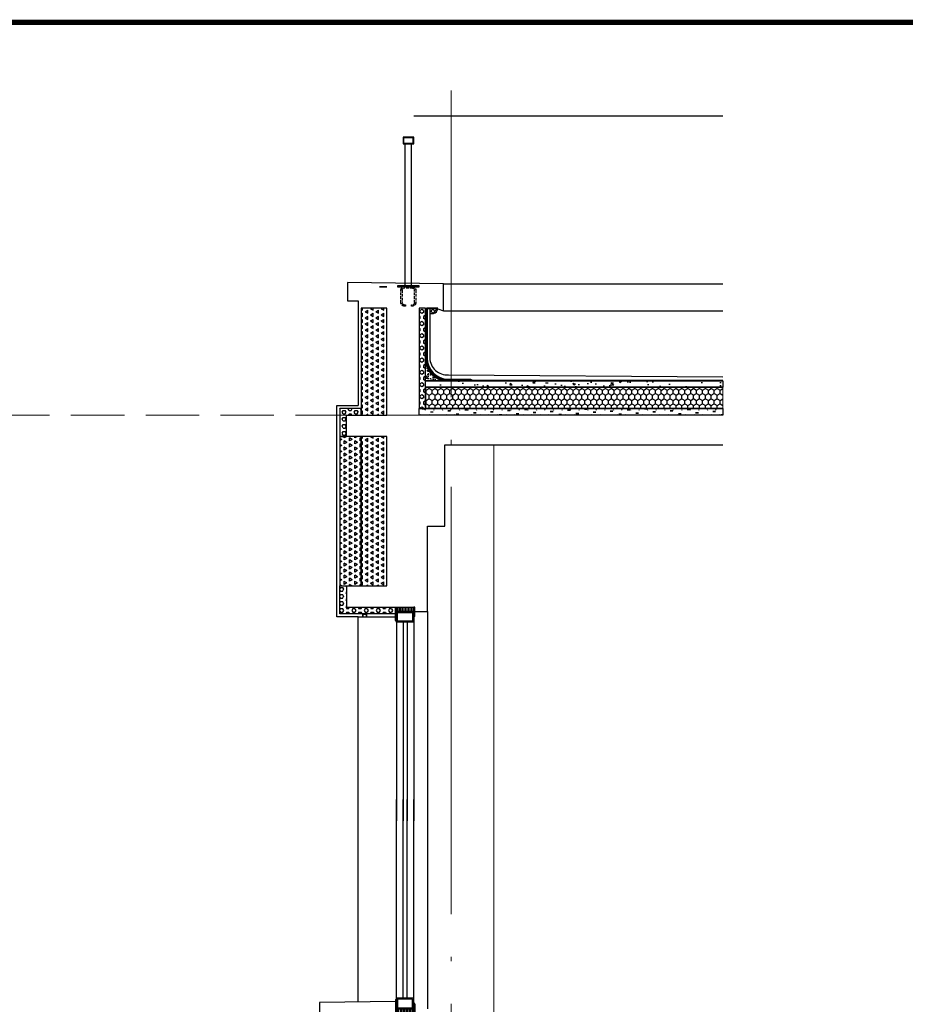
# Model space of a CAD drawing. Extents: x 447288 to 563800, y -194684 to 241749.
# Tile 39 of 91: x 468149 to 472292, y -140130 to -135521. Entities that reach past the tile are written whole.
import ezdxf

# ---------------------------------------------------------------- set-up
doc = ezdxf.new("R2010")
doc.units = 0
doc.header["$LTSCALE"] = 1000
doc.linetypes.add('DASH', pattern=[0.35, 0.25, -0.1])
doc.linetypes.add('DOTE', pattern=[2.4200000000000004, 2, -0.2, 0.02, -0.2])
doc.layers.get('0').update_dxf_attribs({"lineweight": 20})
doc.layers.add('A-ASIS', color=115, linetype='DASH', lineweight=0, plot=False)
for name, color, linetype in [('A-ELEV-THIN', 7, 'Continuous'), ('A-ELEV-WIN1', 135, 'Continuous'), ('A-FACE', 7, 'Continuous'), ('A-GLAZ-MULL', 135, 'Continuous'), ('A-HRAL', 3, 'Continuous'), ('A-OVER', 7, 'Continuous'), ('A-WATER-LAYER', 7, 'Continuous'), ('fill', 252, 'Continuous'), ('PUB_HATCH', 8, 'Continuous'), ('PUB_TITLE', 4, 'Continuous'), ('SURFACE', 6, 'Continuous'), ('详图填充-建筑用保温砂浆', 8, 'Continuous'), ('详图填充-细石混凝土、混凝土', 8, 'Continuous'), ('详图现充-水泥砂浆', 8, 'Continuous')]:
    doc.layers.add(name, color=color, linetype=linetype)
for name, color, linetype, lineweight in [('DOTE', 10, 'DOTE', 9), ('详图填充-防水层', 126, 'Continuous', 200), ('防水', 124, 'Continuous', 0)]:
    doc.layers.add(name, color=color, linetype=linetype, lineweight=lineweight)

# ---------------------------------------------------------------- blocks, each defined once
blk = doc.blocks.new('A$C5B8A4F07')
at = {"layer": 'A-OVER'}
for p, q in [((3.500000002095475, -3.000000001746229), (3.500000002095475, -17.0000000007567)), ((10.50000000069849, -17.0000000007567), (10.50000000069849, -3.000000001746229)), ((17.50000000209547, -3.000000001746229), (17.50000000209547, -17.0000000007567)), ((24.50000000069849, -17.0000000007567), (24.50000000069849, -3.000000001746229)), ((31.50000000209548, -3.000000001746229), (31.50000000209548, -17.0000000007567)), ((38.50000000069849, -17.0000000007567), (38.50000000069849, -3.000000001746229)), ((45.50000000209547, -3.000000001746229), (45.50000000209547, -17.0000000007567)), ((52.50000000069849, -17.0000000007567), (52.50000000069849, -3.000000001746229)), ((59.50000000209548, -3.000000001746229), (59.50000000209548, -17.0000000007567)), ((66.50000000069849, -17.0000000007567), (66.50000000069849, -3.000000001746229)), ((73.50000000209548, -3.000000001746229), (73.50000000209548, -17.0000000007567))]:
    blk.add_line(p, q, dxfattribs=at)
for centre, major_axis, ratio, start_param, end_param in [((77.00000000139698, -3.000000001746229), (-3.499999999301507, 3.464245e-10), 0.8571428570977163, 3.682692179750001, 6.28318530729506), ((3.0267984e-09, -17.0000000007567), (-3.499999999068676, 5.55234e-11), 0.8571428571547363, 1.570796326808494, 3.1415926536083), ((7.000000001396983, -3.000000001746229), (-3.499999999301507, 3.464245e-10), 0.8571428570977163, 3.141592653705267, 6.28318530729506), ((14, -17.0000000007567), (3.499999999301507, 3.671023e-10), 0.8571428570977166, 3.141592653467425, 4.712388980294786), ((14.0000000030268, -17.0000000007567), (-3.499999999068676, 5.55234e-11), 0.8571428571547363, 1.570796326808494, 3.1415926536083), ((21.00000000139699, -3.000000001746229), (-3.499999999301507, 3.464245e-10), 0.8571428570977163, 3.141592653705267, 6.28318530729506), ((28, -17.0000000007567), (3.499999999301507, 3.671023e-10), 0.8571428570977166, 3.141592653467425, 4.712388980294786), ((28.0000000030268, -17.0000000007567), (-3.499999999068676, 5.55234e-11), 0.8571428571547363, 1.570796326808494, 3.1415926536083), ((35.00000000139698, -3.000000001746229), (-3.499999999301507, 3.464245e-10), 0.8571428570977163, 3.141592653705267, 6.28318530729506), ((42, -17.0000000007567), (3.499999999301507, 3.671023e-10), 0.8571428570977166, 3.141592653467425, 4.712388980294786), ((42.00000000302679, -17.0000000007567), (-3.499999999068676, 5.55234e-11), 0.8571428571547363, 1.570796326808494, 3.1415926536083), ((49.00000000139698, -3.000000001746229), (-3.499999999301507, 3.464245e-10), 0.8571428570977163, 3.141592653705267, 6.28318530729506), ((56, -17.0000000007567), (3.499999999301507, 3.671023e-10), 0.8571428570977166, 3.141592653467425, 4.712388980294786), ((56.0000000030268, -17.0000000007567), (-3.499999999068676, 5.55234e-11), 0.8571428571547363, 1.570796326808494, 3.1415926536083), ((63.00000000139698, -3.000000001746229), (-3.499999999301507, 3.464245e-10), 0.8571428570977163, 3.141592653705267, 6.28318530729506), ((70, -17.0000000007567), (3.499999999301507, 3.671023e-10), 0.8571428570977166, 3.141592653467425, 4.712388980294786), ((70.0000000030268, -17.0000000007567), (-3.499999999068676, 5.55234e-11), 0.8571428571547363, 1.570796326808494, 3.1415926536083)]:
    blk.add_ellipse(centre, major_axis=major_axis, ratio=ratio, start_param=start_param, end_param=end_param, dxfattribs=at)
blk = doc.blocks.new('A$C768061CF')
at = {"layer": '防水'}
h = blk.add_hatch(color=256, dxfattribs=at)
edge = h.paths.add_edge_path()
edge.add_line((5, 1.55705493e-08), (5, 70.00000001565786))
edge.add_arc((-4.692196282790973, 70.38075277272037), 9.699672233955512, 298.93047216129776, 357.75032269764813, ccw=False)
edge.add_line((0, 61.89152810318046), (0, 1.55705493e-08))
edge.add_line((0, 1.55705493e-08), (5, 1.55705493e-08))
h = blk.add_hatch(color=256, dxfattribs=at)
edge = h.paths.add_edge_path()
edge.add_line((85, 1.55705493e-08), (85, 49.44352616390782))
edge.add_arc((94.69219628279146, 49.82427892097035), 9.699672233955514, 182.2496773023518, 241.0695278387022)
edge.add_line((90, 41.33505425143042), (90, 1.55705493e-08))
edge.add_line((90, 1.55705493e-08), (85, 1.55705493e-08))
at = {"layer": 'A-ELEV-WIN1'}
for points in [[(5, 20.00000000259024), (85, 20.00000000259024), (85, 70.00000000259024), (5, 70.00000000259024)], [(5, 20.00000000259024), (85, 20.00000000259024), (85, 70.00000000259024), (5, 70.00000000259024)], [(10, 25.00000000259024), (80, 25.00000000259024), (80, 65.00000000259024), (10, 65.00000000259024)]]:
    blk.add_lwpolyline(points, close=True, dxfattribs=at)
at = {"layer": 'A-OVER'}
for points in [[(5, 1.55705493e-08), (5, 70.00000001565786, -0.262437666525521), (0, 61.89152810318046), (0, 1.55705493e-08)], [(85, 1.55705493e-08), (85, 49.44352616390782, 0.262437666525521), (90, 41.33505425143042), (90, 1.55705493e-08)]]:
    blk.add_lwpolyline(points, format="xyb", close=True, dxfattribs=at)
at = {"layer": 'PUB_HATCH'}
blk.add_line((85, 20.00000001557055), (85, 1.55705493e-08), dxfattribs=at)
at = {"layer": 'A-OVER'}
blk.add_blockref('A$C5B8A4F07', (4.999999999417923, 19.99999999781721), dxfattribs=at)
blk = doc.blocks.new('*U141')
blk.add_lwpolyline([(-45.00000000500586, 0), (45.00000000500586, 0)])
at = {"layer": 'A-ELEV-WIN1'}
for p, q in [((-39.99999999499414, 70.0000000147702), (-40.00000005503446, 999.9999999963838)), ((-9.999999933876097, 70.00000001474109), (-10.00000002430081, 999.9999999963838)), ((10.0000000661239, 70.00000001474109), (9.999999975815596, 999.9999999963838)), ((40.00000000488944, 70.0000000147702), (39.99999994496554, 999.9999999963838))]:
    blk.add_line(p, q, dxfattribs=at)
at = {"layer": 'A-OVER'}
blk.add_blockref('A$C768061CF', (-44.99999999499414, 1.2179953e-08), dxfattribs=at)
blk = doc.blocks.new('*U278')
at = {"layer": 'fill'}
h = blk.add_hatch(dxfattribs=at)
h.set_pattern_fill('TRIANG', color=256, scale=10, angle=90, style=0)
h.set_pattern_definition([(150, (0, 4657.930307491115), (-24.74667295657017, -14.28749487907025), [14.2875, -14.2875]), (210, (0, 4657.930307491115), (-2.9565701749e-06, -28.57499487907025), [14.2875, -14.2875]), (90, (-12.37335, 4650.786557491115), (-24.74667, 14.2875), [14.2875, -14.2875])])
h.paths.add_polyline_path([(-20, 2629.103908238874), (100, 2629.103908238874), (100, 2128.826399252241), (-20, 2128.826399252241)])
at = {"layer": 'SURFACE'}
blk.add_lwpolyline([(-20, 2629.103908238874), (100, 2629.103908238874), (100, 2128.826399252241), (-20, 2128.826399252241)], close=True, dxfattribs=at)
blk = doc.blocks.new('*U279')
at = {"layer": 'PUB_HATCH'}
h = blk.add_hatch(dxfattribs=at)
h.set_pattern_fill('ANSI37', color=256, scale=8)
h.set_pattern_definition([(45, (-692676.0292068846, -203303.9755433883), (-8.980256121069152, 8.980256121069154), []), (135, (-692676.0292068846, -203303.9755433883), (-8.980256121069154, -8.980256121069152), [])])
edge = h.paths.add_edge_path()
edge.add_line((-49.99999869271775, 505.5544469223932), (-67.21776161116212, 505.5544458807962))
edge.add_arc((-65.37773027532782, 527.3301697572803), 21.85332619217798, 181.9986773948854, 265.17002595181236, ccw=False)
edge.add_line((-87.21776161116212, 526.5680043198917), (-50.00000000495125, 526.5680040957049))
edge.add_line((-50.00000000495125, 526.5680040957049), (-49.99999869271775, 505.5544469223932))
h = blk.add_hatch(dxfattribs=at)
h.set_pattern_fill('HONEY', color=256, scale=10, angle=90)
h.set_pattern_definition([(90, (-33877.37364426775, -18018.3046408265), (-13.74815, 23.8125), [15.875, -31.75]), (210, (-33877.37364426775, -18018.3046408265), (-13.74815492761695, -23.81249715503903), [15.875, -31.75]), (150, (-33877.37364426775, -18018.3046408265), (-27.49630492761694, 2.8449609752e-06), [-31.75, 15.875])])
h.paths.add_polyline_path([(-30.00000000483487, 159.9295657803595), (-1421.40381191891, 159.9295657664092), (-1421.403811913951, 59.92956576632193), (-29.99999999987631, 59.92956578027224)])
h = blk.add_hatch(dxfattribs=at)
h.set_pattern_fill('焦渣矿渣', color=256, scale=10)
h.set_pattern_definition([(0, (-32697.25852809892, -17968.23420659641), (20, 34.64), [4, -36]), (300, (-32697.25852809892, -17968.23420659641), (39.99911998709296, -0.0005080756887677), [4, -36]), (240, (-32693.25852809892, -17968.23420659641), (19.99911998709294, -34.64050807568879), [4, -36]), (270, (-32681.25852809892, -17968.23420659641), (40, -20.00000000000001), [6, -28.64]), (270, (-32677.25852809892, -17968.23420659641), (40, -20.00000000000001), [6, -28.64]), (270, (-32673.25852809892, -17968.23420659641), (40, -20.00000000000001), [6, -28.64])])
h.paths.add_polyline_path([(0, 59.92956576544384), (-1421.403811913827, 59.92956576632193), (-1421.403811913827, 30.00000000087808), (0, 30)])
at = {"layer": '详图填充-建筑用保温砂浆'}
h = blk.add_hatch(dxfattribs=at)
h.set_pattern_fill('HEX', color=256, scale=10, angle=270, style=0)
h.set_pattern_definition([(270, (-32335.87757660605, -18038.81799765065), (16.49778, -3e-15), [9.525, -19.05]), (29.99999999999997, (-32335.87757660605, -18038.81799765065), (-8.248889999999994, 14.28749658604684), [9.525, -19.05]), (330, (-32335.87757660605, -18048.34299765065), (8.248890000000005, 14.28749658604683), [9.525, -19.05])])
h.paths.add_polyline_path([(-30.00000000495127, 529.6754892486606), (-4.9512622e-09, 529.6754892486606), (0, 59.92956576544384), (-30, 59.92956576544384)])
at = {"layer": '详图填充-细石混凝土、混凝土'}
h = blk.add_hatch(dxfattribs=at)
h.set_pattern_fill('混凝土', color=256, scale=5)
h.set_pattern_definition([(50, (-467555.8775766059, -289973.8046408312), (35.86300913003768, -3.137606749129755), [3.75, -41.25]), (355, (-467555.8775766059, -289973.8046408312), (-6.93756668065, 37.6096066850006), [3, -33]), (100.4514, (-467552.8889926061, -289974.0661078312), (28.92546908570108, 34.47197710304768), [3.1870095, -35.0571056]), (46.18420000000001, (-467555.8775766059, -289963.8046408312), (53.36205243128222, -8.275950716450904), [5.624999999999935, -61.87499999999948]), (96.6356, (-467551.430739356, -289964.4943061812), (46.73313527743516, 48.70589354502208), [4.780514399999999, -52.58565]), (351.1842000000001, (-467555.8775766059, -289963.8046408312), (46.73309725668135, 48.70593004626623), [4.5, -49.5]), (21, (-467550.877576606, -289966.3046408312), (29.84535260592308, -20.13094453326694), [3.75, -41.25]), (326, (-467550.877576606, -289966.3046408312), (12.16576659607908, 36.25750225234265), [3, -33]), (71.4514, (-467548.3904649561, -289967.9822211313), (42.01113142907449, 16.12652483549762), [3.1870095, -35.0571056]), (37.5, (-467555.8775766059, -289973.8046408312), (0.6079927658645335, 16.64469269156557), [0, -32.6, 0, -33.5, 0, -33.125]), (7.499999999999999, (-467555.8775766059, -289973.8046408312), (13.15347687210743, 19.72058559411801), [0, -19.1, 0, -31.85, 0, -12.625]), (327.5, (-467567.027576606, -289973.8046408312), (26.69112180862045, -1.127743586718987), [0, -12.5, 0, -39, 0, -51.75]), (317.5, (-467572.027576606, -289973.8046408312), (29.15930846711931, 5.005249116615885), [0, -16.25, 0, -25.9, 0, -36.75])])
edge = h.paths.add_edge_path()
edge.add_line((-130.0000000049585, 189.9295657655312), (-30.00000000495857, 189.9295657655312))
edge.add_line((-30.00000000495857, 189.9295657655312), (-30.00000000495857, 289.9295657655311))
edge.add_arc((-130.0000000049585, 289.9295657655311), 100, -90, 0, ccw=False)
h = blk.add_hatch(dxfattribs=at)
h.set_pattern_fill('混凝土', color=256, scale=15)
h.set_pattern_definition([(50, (-361.3809515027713, -80.3297145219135), (107.589027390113, -9.412820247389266), [11.25, -123.75]), (355, (-361.3809515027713, -80.3297145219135), (-20.81270004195, 112.8288200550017), [9, -99]), (100.4514, (-352.4151995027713, -81.1141155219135), (86.77640725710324, 103.415931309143), [9.5610285, -105.1713168]), (46.1842, (-361.3809515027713, -50.3297145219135), (160.0861572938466, -24.82785214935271), [16.875, -185.625]), (96.6356, (-348.0404397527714, -52.39871057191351), (140.1994058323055, 146.1176806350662), [14.3415432, -157.75695]), (351.1842000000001, (-361.3809515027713, -50.3297145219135), (140.1992917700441, 146.1177901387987), [13.5, -148.5]), (21, (-346.3809515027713, -57.8297145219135), (89.53605781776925, -60.39283359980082), [11.25, -123.75]), (326, (-346.3809515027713, -57.8297145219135), (36.49729978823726, 108.7725067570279), [9, -99]), (71.4514, (-338.9196165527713, -62.86245542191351), (126.0333942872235, 48.37957450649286), [9.5610285, -105.1713168]), (37.5, (-361.3809515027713, -80.3297145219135), (1.8239782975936, 49.93407807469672), [0, -97.80000000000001, 0, -100.5, 0, -99.375]), (7.499999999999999, (-361.3809515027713, -80.3297145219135), (39.46043061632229, 59.16175678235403), [0, -57.3, 0, -95.54999999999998, 0, -37.875]), (327.5, (-394.8309515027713, -80.3297145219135), (80.07336542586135, -3.383230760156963), [0, -37.5, 0, -117, 0, -155.25]), (317.5, (-409.8309515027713, -80.3297145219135), (87.47792540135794, 15.01574734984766), [0, -48.75, 0, -77.69999999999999, 0, -110.25])])
h.paths.add_polyline_path([(-30.00000000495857, 189.9295657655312), (-1421.403811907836, 189.9295657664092), (-1421.403811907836, 159.9295657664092), (-30.00000000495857, 159.9295657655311)])
at = {"layer": 'A-ASIS'}
blk.add_lwpolyline([(-30.00000000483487, 159.9295657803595), (-1421.40381191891, 159.9295657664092), (-1421.403811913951, 59.92956576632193), (-29.99999999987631, 59.92956578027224)], close=True, dxfattribs=at)
at = {"layer": 'A-ELEV-THIN'}
blk.add_lwpolyline([(-49.99999869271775, 505.5544469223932), (-67.21776161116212, 505.5544458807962, -0.3797213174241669), (-87.21776161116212, 526.5680038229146), (-87.21776161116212, 526.5680043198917), (-50.00000000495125, 526.5680040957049)], format="xyb", close=True, dxfattribs=at)
at = {"layer": 'A-WATER-LAYER'}
for points in [[(-87.2174133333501, 529.6754892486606), (-35.00000000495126, 529.6754892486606), (-35.00000000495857, 296.4295657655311, -0.4142135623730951), (-136.5000000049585, 194.9295657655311), (-240.1349265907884, 194.9295657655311), (-249.6809458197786, 189.9295657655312), (-1421.40381191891, 189.9295657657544)], [(-87.2174133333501, 526.5580884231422), (-38.00000000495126, 526.5712012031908), (-38.00000000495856, 296.4295657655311, -0.4142135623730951), (-136.5000000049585, 197.9295657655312), (-240.8730349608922, 197.9295657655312), (-250.4190541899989, 192.9295657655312), (-1421.40381191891, 192.9295657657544)], [(-50.00000000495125, 526.5680040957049), (-50.00000000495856, 296.4295657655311, -0.4314796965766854), (-137.8904917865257, 218.5445087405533), (-1421.40381191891, 208.8183803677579)], [(-30.00000000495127, 529.6754892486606), (-30.00000000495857, 296.4295657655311, -0.414213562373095), (-136.5000000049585, 189.9295657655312), (-240.5039807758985, 189.9295657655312)], [(-33.00000000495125, 529.6754892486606), (-33.00000000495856, 296.4295657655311, -0.4142135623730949), (-136.5000000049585, 192.9295657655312), (-240.5039807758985, 192.9295657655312)]]:
    blk.add_lwpolyline(points, format="xyb", dxfattribs=at)
at = {"layer": 'PUB_HATCH'}
blk.add_lwpolyline([(0, 59.92956576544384), (-1421.403811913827, 59.92956576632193), (-1421.403811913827, 30.00000000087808), (0, 30)], close=True, dxfattribs=at)
at = {"layer": 'SURFACE', "linetype": 'ByBlock'}
blk.add_lwpolyline([(-30.00000000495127, 529.6754892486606), (-4.9512622e-09, 529.6754892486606), (0, 59.92956576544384), (-30, 59.92956576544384)], close=True, dxfattribs=at)
at = {"layer": 'SURFACE'}
for points in [[(-30.00000000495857, 189.9295657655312), (-1421.403811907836, 189.9295657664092), (-1421.403811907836, 159.9295657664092), (-30.00000000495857, 159.9295657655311)], [(-30.00000000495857, 159.9295657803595), (-30.00000000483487, 159.929565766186), (-29.99999999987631, 59.92956576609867), (-30, 59.92956578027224)]]:
    blk.add_lwpolyline(points, close=True, dxfattribs=at)
blk.add_lwpolyline([(-1421.403811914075, 59.92956576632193), (-1421.403811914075, 59.92956576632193), (-30, 59.92956578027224), (-30.00000000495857, 159.9295657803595), (-1421.403811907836, 159.9295657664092)], dxfattribs=at)
at = {"layer": '详图填充-防水层', "linetype": 'DASH', "ltscale": 0.1, "const_width": 3}
for points in [[(-87.2174133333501, 528.1084729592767), (-36.50000000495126, 528.1081273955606), (-36.50000000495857, 296.4295657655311, -0.4142135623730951), (-136.5000000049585, 196.4295657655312), (-240.5039807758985, 196.4295657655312), (-250.0500000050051, 191.4295657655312), (-1421.40381191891, 191.4295657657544)], [(-31.50000000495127, 529.6754892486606), (-31.50000000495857, 296.4295657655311, -0.4142135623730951), (-136.5000000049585, 191.4295657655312), (-240.5039807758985, 191.4295657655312)]]:
    blk.add_lwpolyline(points, format="xyb", dxfattribs=at)
at = {"layer": '详图现充-水泥砂浆'}
blk.add_lwpolyline([(-130.0000000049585, 189.9295657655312), (-30.00000000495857, 189.9295657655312), (-30.00000000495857, 289.9295657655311, -0.4142135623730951)], format="xyb", close=True, dxfattribs=at)
blk = doc.blocks.new('HesiBlk_20210815100903313')
at = {"layer": 'A-FACE'}
blk.add_hatch(color=251, dxfattribs=at).paths.add_polyline_path([(20, 0), (0, 0), (0, -15), (3, -15), (3, -3), (17, -3), (17, -15), (20, -15)])
at = {"layer": 'A-ASIS'}
blk.add_lwpolyline([(0, -15), (-20, -15)], dxfattribs=at)
at = {"layer": 'A-FACE'}
blk.add_lwpolyline([(20, 0), (0, 0), (0, -15), (3, -15), (3, -3), (17, -3), (17, -15), (20, -15)], close=True, dxfattribs=at)
blk = doc.blocks.new('A$C43A258F8')
at = {"layer": 'A-GLAZ-MULL'}
blk.add_lwpolyline([(0, -50), (0, 50), (5, 50), (5, -50)], close=True, dxfattribs=at)
at = {"layer": 'A-GLAZ-MULL', "linetype": 'DASH', "ltscale": 0.05}
blk.add_lwpolyline([(79, 35), (21, 35, 0.4142135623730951), (5, 19), (5, -19, 0.4142135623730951), (21, -35), (79, -35, 0.4142135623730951), (95, -19), (95, -14), (89, -14), (89, -19, -0.4142135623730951), (79, -29), (21, -29, -0.4142135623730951), (11, -19), (11, 19, -0.4142135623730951), (21, 29), (79, 28.99999999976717, -0.4142135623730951), (89, 18.99999999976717), (89, 14), (95, 14), (95, 18.99999999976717, 0.4142135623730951), (79, 34.99999999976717)], format="xyb", dxfattribs=at)
blk = doc.blocks.new('*U305')
at = {"layer": 'A-HRAL'}
for points in [[(-74.99999999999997, 695.0000074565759), (-74.99999999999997, 665.000007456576), (-24.99999999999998, 665.000007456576), (-24.99999999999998, 695.0000074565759)], [(-72.99999999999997, 693.000007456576), (-72.99999999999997, 667.0000074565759), (-26.99999999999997, 667.0000074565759), (-26.99999999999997, 693.000007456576)]]:
    blk.add_lwpolyline(points, close=True, dxfattribs=at)
for points in [[(-64.99999998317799, 1.02154445e-08), (-64.99999999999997, 665.000007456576)], [(-34.99999998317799, 1.02154445e-08), (-34.99999999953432, 665.000007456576)]]:
    blk.add_lwpolyline(points, dxfattribs=at)
at = {"layer": 'A-GLAZ-MULL', "xscale": -1, "rotation": 90}
blk.add_blockref('A$C43A258F8', (-50, 0), dxfattribs=at)
blk = doc.blocks.new('DZSFGS')
at = {"layer": 'A-HRAL'}
blk.add_blockref('*U305', (34.99999999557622, -580.7402154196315), dxfattribs=at)
blk = doc.blocks.new('*U152')
at = {"layer": 'PUB_HATCH'}
h = blk.add_hatch(dxfattribs=at)
h.set_pattern_fill('HEX', color=256, scale=10, style=0)
h.set_pattern_definition([(0, (-753416.2661842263, 93899.02972161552), (0, 16.49778), [9.525, -19.05]), (120, (-753416.2661842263, 93899.02972161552), (-14.28749658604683, -8.248889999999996), [9.524999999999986, -19.04999999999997]), (60, (-753406.7411842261, 93899.02972161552), (-14.28749658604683, 8.248890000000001), [9.525, -19.05])])
h.paths.add_polyline_path([(-30.00000275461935, 30.00000275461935), (-30.00000275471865, -100.2774778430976), (-9.93019e-11, -100.2774778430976), (0, 0), (230.0077009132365, -5.82077e-11), (230.0077009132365, 30.00000275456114)])
at = {"layer": 'SURFACE'}
blk.add_lwpolyline([(-30.00000275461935, 30.00000275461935), (-30.00000275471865, -100.2774778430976), (-9.93019e-11, -100.2774778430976), (0, 0), (230.0077009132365, -5.82077e-11), (230.0077009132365, 30.00000275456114)], close=True, dxfattribs=at)
blk = doc.blocks.new('*U227')
at = {"layer": 'PUB_HATCH'}
h = blk.add_hatch(dxfattribs=at)
h.set_pattern_fill('HEX', color=256, scale=10, style=0)
h.set_pattern_definition([(0, (-753576.2661842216, 93899.30720534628), (0, 16.49778), [9.525, -19.05]), (120, (-753576.2661842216, 93899.30720534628), (-14.28749658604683, -8.248889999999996), [9.524999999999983, -19.04999999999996]), (60, (-753566.7411842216, 93899.30720534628), (-14.28749658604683, 8.248890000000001), [9.525, -19.05])])
h.paths.add_polyline_path([(-30.00000275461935, 30.00000275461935), (-30.00000275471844, -99.99999411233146), (-9.90923e-11, -99.99999411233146), (0, 0), (70.00770091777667, -5.82077e-11), (70.00770091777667, 30.00000275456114)])
at = {"layer": 'SURFACE'}
blk.add_lwpolyline([(-30.00000275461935, 30.00000275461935), (-30.00000275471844, -99.99999411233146), (-9.90923e-11, -99.99999411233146), (0, 0), (70.00770091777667, -5.82077e-11), (70.00770091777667, 30.00000275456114)], close=True, dxfattribs=at)
blk = doc.blocks.new('*U228')
at = {"layer": 'fill'}
h = blk.add_hatch(dxfattribs=at)
h.set_pattern_fill('TRIANG', color=256, scale=10, angle=90, style=0)
h.set_pattern_definition([(150, (0, 4258.485317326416), (-24.74667295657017, -14.28749487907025), [14.2875, -14.2875]), (210, (0, 4258.485317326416), (-2.9565701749e-06, -28.57499487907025), [14.2875, -14.2875]), (90, (-12.37335, 4251.341567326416), (-24.74667, 14.2875), [14.2875, -14.2875])])
h.paths.add_polyline_path([(-20, 2529.103907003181), (100, 2529.103907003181), (100, 1829.381410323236), (-20, 1829.381410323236)])
at = {"layer": 'SURFACE'}
blk.add_lwpolyline([(-20, 2529.103907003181), (100, 2529.103907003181), (100, 1829.381410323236), (-20, 1829.381410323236)], close=True, dxfattribs=at)
blk = doc.blocks.new('XDFGS')
at = {"layer": 'fill'}
h = blk.add_hatch(dxfattribs=at)
h.set_pattern_fill('TRIANG', color=256, scale=10, angle=90, style=0)
h.set_pattern_definition([(150, (-889852.3759266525, -59204.51680481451), (-24.74667295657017, -14.28749487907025), [14.2875, -14.2875]), (210, (-889852.3759266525, -59204.51680481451), (-2.9565701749e-06, -28.57499487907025), [14.2875, -14.2875]), (90, (-889864.7492766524, -59211.6605548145), (-24.74667, 14.2875), [14.2875, -14.2875])])
h.paths.add_polyline_path([(-370.000001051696, 499.7225232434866), (-470.0077018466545, 499.7225238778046), (-470.0076997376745, -199.7224977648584), (-369.9999989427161, -199.999974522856)])
at = {"layer": 'A-OVER'}
for points in [[(-125.0000031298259, 2000.000035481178), (1321.403805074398, 2000.000035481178)], [(-12.78259333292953, 1096.552911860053), (14.99875173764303, 1088.128279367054), (14.99875271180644, 1213.638150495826), (-435.0031154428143, 1220.789995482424), (-435.0031154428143, 1135.000028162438), (-385.0031159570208, 1135.000028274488)], [(14.99875271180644, 1213.638150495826), (1321.403805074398, 1213.638150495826)], [(-385.0031159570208, 1135.000028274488), (-385.0026705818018, 645.0001200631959)], [(14.99875173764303, 1088.128279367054), (1321.403805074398, 1088.128279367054)], [(-385.0015571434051, -344.9999783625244), (-485.0077069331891, -344.9999783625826), (-485.0074982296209, 645.000005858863), (-385.0026363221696, 645.000120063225)], [(-120.0000000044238, -319.9999547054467), (-60.05223312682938, -319.9999547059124), (-60.00326300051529, 79.99999312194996), (20.00000000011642, 80.00000229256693), (19.99999999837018, 460.0000345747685), (1321.403805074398, 460.000022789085)], [(-384.9993209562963, -344.9999522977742), (-210.0000000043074, -344.9999522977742)]]:
    blk.add_lwpolyline(points, dxfattribs=at)
blk.add_lwpolyline([(-250.0000115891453, 1200.000028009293), (-250.0000116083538, 1200.000028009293), (-285.0000116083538, 1200.000028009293), (-285.0000116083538, 1200.000028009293)], close=True, dxfattribs=at)
at = {"layer": 'SURFACE'}
blk.add_lwpolyline([(-370.000001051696, 499.7225232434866), (-470.0077018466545, 499.7225238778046), (-470.0076997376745, -199.7224977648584), (-369.9999989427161, -199.999974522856)], close=True, dxfattribs=at)
at = {"xscale": -1}
for name, p in [('*U278', (-269.9999999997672, -1529.103876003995)), ('*U279', (-100.0000066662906, 570.0000239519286)), ('*U228', (-270, -2029.381384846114))]:
    blk.add_blockref(name, p, dxfattribs=at)
for name, p in [('*U227', (-440.0077009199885, 599.7225009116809)), ('HesiBlk_20210815100903313', (-364.9993209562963, -329.9999522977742))]:
    blk.add_blockref(name, p)
at = {"xscale": -1, "rotation": 180}
blk.add_blockref('*U152', (-440.0077009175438, -299.9999756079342), dxfattribs=at)
at = {"layer": 'A-OVER'}
blk.add_blockref('DZSFGS', (-135.0000031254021, 1785.740254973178), dxfattribs=at)

msp = doc.modelspace()

# ---------------------------------------------------------------- linework, layer by layer
at = {"color": 0}
msp.add_line((470367.5660687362, -140971.5617318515), (470367.5661000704, -137511.5644846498), dxfattribs=at)
at = {"layer": 'A-ASIS'}
msp.add_lwpolyline([(471438.9720832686, -137371.5644954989), (464032.0405346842, -137371.5644899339)], dxfattribs=at)
at = {"layer": 'A-OVER'}
for points in [[(470057.5160373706, -138291.5644718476), (470057.5651601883, -140151.5644900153)], [(469732.5688741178, -140118.4234803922), (469732.5651545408, -138316.5644955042)], [(469907.5682704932, -140116.1378009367), (469552.5651550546, -140120.7745216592), (469552.5651550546, -140266.5644889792), (469632.5651545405, -140266.5644888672), (469632.5651547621, -141005.5803624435), (468502.5682671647, -141021.5005514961)]]:
    msp.add_lwpolyline(points, dxfattribs=at)
at = {"layer": 'DOTE'}
msp.add_line((470167.5651594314, -149387.6377106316), (470167.5651594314, -135853.2722385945), dxfattribs=at)
at = {"layer": 'PUB_TITLE', "const_width": 25}
msp.add_lwpolyline([(462998.1543495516, -149883.7049119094), (483148.1543495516, -149883.7049119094), (483148.1543495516, -135533.7049119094), (462998.1543495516, -135533.7049119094)], close=True, dxfattribs=at)

# ---------------------------------------------------------------- block references
at = {"layer": 'A-OVER'}
for name, p in [('XDFGS', (470117.5682704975, -137971.5645171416)), ('*U141', (469952.5682704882, -140171.5644896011))]:
    msp.add_blockref(name, p, dxfattribs=at)
at = {"layer": 'A-OVER', "xscale": -1, "rotation": 180}
msp.add_blockref('*U141', (469952.5682704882, -138271.5644896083), dxfattribs=at)

doc.saveas('drawing.dxf')
